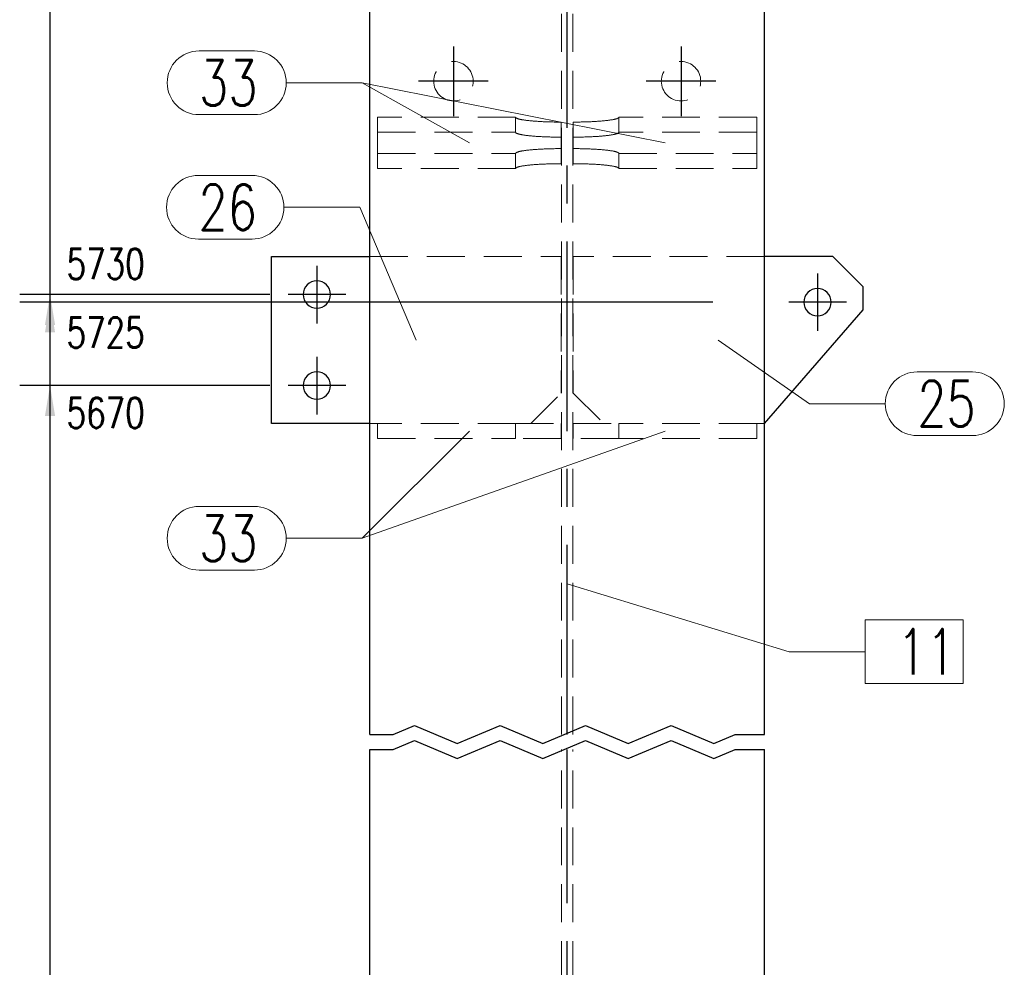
# Model space of a CAD drawing. Header units: millimetres. Extents: x 2097 to 3301, y 14853 to 15503.
# Tile 26 of 97: x 2203 to 2268, y 15315 to 15377. Entities that reach past the tile are written whole.
import ezdxf

# ---------------------------------------------------------------- set-up
doc = ezdxf.new("R2010")
doc.units = ezdxf.units.MM
doc.header["$LTSCALE"] = 10
doc.linetypes.add('HIDDEN', pattern=[0.375, 0.25, -0.125])
doc.linetypes.add('MITTE', pattern=[2, 1.25, -0.25, 0.25, -0.25])
doc.layers.get('Defpoints').update_dxf_attribs({"color": 1})
for name, color, linetype, lineweight in [('PS_DIM', 4, 'Continuous', 13), ('PS_Hidden', 2, 'HIDDEN', 9), ('PS_Pos', 1, 'Continuous', 15), ('PS_SOLID', 7, 'Continuous', 30)]:
    doc.layers.add(name, color=color, linetype=linetype, lineweight=lineweight)
doc.layers.add('PS_MID', color=5, linetype='MITTE')
doc.layers.add('PS_SHAPE', color=3, linetype='Continuous')
doc.styles.add('simplex', font='simplex.shx', dxfattribs={"width": 0.75})
doc.dimstyles.new('1_10_GŁ_DS1-LS10', dxfattribs={"dimtxt": 2, "dimasz": 2, "dimexe": 2, "dimexo": 5, "dimgap": 1, "dimtad": 1, "dimjust": 4, "dimdec": 0, "dimlfac": 10, "dimtxsty": 'simplex', "dimblk1": 'NONE', "dimsah": 1, "dimcen": 2, "dimclrd": 256, "dimclre": 256, "dimclrt": 3, "dimadec": 1, "dimazin": 0, "dimtfac": 1, "dimtdec": 0, "dimtmove": 2, "dimatfit": 3, "dimfxl": 1, "dimarcsym": 0})

# ---------------------------------------------------------------- blocks, each defined once
blk = doc.blocks.new('*D1389')
at = {"layer": 'Defpoints', "color": 0, "transparency": 16777216}
for p in [(2205.041, 15353.044), (2224.527, 15353.044), (2252.127, 15223.911)]:
    blk.add_point(p, dxfattribs=at)
at = {"layer": 'PS_DIM', "lineweight": -2, "transparency": 16777216}
for p, q in [((2219.527, 15353.044), (2203.041, 15353.044)), ((2205.041, 15223.911), (2205.041, 15351.044)), ((2247.127, 15223.911), (2203.041, 15223.911))]:
    blk.add_line(p, q, dxfattribs=at)
at = {"layer": 'PS_DIM', "transparency": 16777216}
blk.add_solid([(2204.708, 15351.044), (2205.374, 15351.044), (2205.041, 15353.044)], dxfattribs=at)
at = {"layer": 'PS_DIM', "color": 3, "transparency": 16777216, "insert": (2208.704, 15351.244), "char_height": 2, "attachment_point": 5, "rotation": 0.0573, "style": 'simplex'}
blk.add_mtext('5670', dxfattribs=at)
blk = doc.blocks.new('_None')
blk = doc.blocks.new('*D1390')
at = {"layer": 'Defpoints', "color": 0, "transparency": 16777216}
for p in [(2205.041, 15358.544), (2253.727, 15358.544), (2252.127, 15223.911)]:
    blk.add_point(p, dxfattribs=at)
at = {"layer": 'PS_DIM', "lineweight": -2, "transparency": 16777216}
for p, q in [((2248.727, 15358.544), (2203.041, 15358.544)), ((2205.041, 15223.911), (2205.041, 15356.544)), ((2247.127, 15223.911), (2203.041, 15223.911))]:
    blk.add_line(p, q, dxfattribs=at)
at = {"layer": 'PS_DIM', "transparency": 16777216}
blk.add_solid([(2204.708, 15356.544), (2205.374, 15356.544), (2205.041, 15358.544)], dxfattribs=at)
at = {"layer": 'PS_DIM', "color": 3, "transparency": 16777216, "insert": (2208.704, 15356.542), "char_height": 2, "attachment_point": 5, "rotation": 0.0573, "style": 'simplex'}
blk.add_mtext('5725', dxfattribs=at)
blk = doc.blocks.new('*D1391')
at = {"layer": 'Defpoints', "color": 0, "transparency": 16777216}
for p in [(2205.041, 15359.044), (2224.527, 15359.044), (2252.127, 15223.911)]:
    blk.add_point(p, dxfattribs=at)
at = {"layer": 'PS_DIM', "lineweight": -2, "transparency": 16777216}
for p, q in [((2219.527, 15359.044), (2203.041, 15359.044)), ((2205.041, 15223.911), (2205.041, 15357.044)), ((2247.127, 15223.911), (2203.041, 15223.911))]:
    blk.add_line(p, q, dxfattribs=at)
at = {"layer": 'PS_DIM', "transparency": 16777216}
blk.add_solid([(2204.708, 15357.044), (2205.374, 15357.044), (2205.041, 15359.044)], dxfattribs=at)
at = {"layer": 'PS_DIM', "color": 3, "transparency": 16777216, "insert": (2208.704, 15361.064), "char_height": 2, "attachment_point": 5, "rotation": 0.0573, "style": 'simplex'}
blk.add_mtext('5730', dxfattribs=at)
blk = doc.blocks.new('*D1392')
at = {"layer": 'Defpoints', "color": 0, "transparency": 16777216}
for p in [(2205.041, 15433.044), (2224.527, 15433.044), (2252.127, 15223.911)]:
    blk.add_point(p, dxfattribs=at)
at = {"layer": 'PS_DIM', "lineweight": -2, "transparency": 16777216}
for p, q in [((2219.527, 15433.044), (2203.041, 15433.044)), ((2205.041, 15223.911), (2205.041, 15431.044)), ((2247.127, 15223.911), (2203.041, 15223.911))]:
    blk.add_line(p, q, dxfattribs=at)
at = {"layer": 'PS_DIM', "transparency": 16777216}
blk.add_solid([(2204.708, 15431.044), (2205.374, 15431.044), (2205.041, 15433.044)], dxfattribs=at)
at = {"layer": 'PS_DIM', "color": 3, "transparency": 16777216, "insert": (2208.704, 15435.064), "char_height": 2, "attachment_point": 5, "rotation": 0.0573, "style": 'simplex'}
blk.add_mtext('6470', dxfattribs=at)
blk = doc.blocks.new('*D1393')
at = {"layer": 'Defpoints', "color": 0, "transparency": 16777216}
for p in [(2205.041, 15439.044), (2224.527, 15439.044), (2252.127, 15223.911)]:
    blk.add_point(p, dxfattribs=at)
at = {"layer": 'PS_DIM', "lineweight": -2, "transparency": 16777216}
for p, q in [((2219.527, 15439.044), (2203.041, 15439.044)), ((2205.041, 15223.911), (2205.041, 15437.044)), ((2247.127, 15223.911), (2203.041, 15223.911))]:
    blk.add_line(p, q, dxfattribs=at)
at = {"layer": 'PS_DIM', "transparency": 16777216}
blk.add_solid([(2204.708, 15437.044), (2205.374, 15437.044), (2205.041, 15439.044)], dxfattribs=at)
at = {"layer": 'PS_DIM', "color": 3, "transparency": 16777216, "insert": (2208.704, 15441.064), "char_height": 2, "attachment_point": 5, "rotation": 0.0573, "style": 'simplex'}
blk.add_mtext('6530', dxfattribs=at)
blk = doc.blocks.new('*D1394')
at = {"layer": 'Defpoints', "color": 0, "transparency": 16777216}
for p in [(2205.041, 15456.044), (2228.257, 15456.044), (2252.127, 15223.911)]:
    blk.add_point(p, dxfattribs=at)
at = {"layer": 'PS_DIM', "lineweight": -2, "transparency": 16777216}
for p, q in [((2223.257, 15456.044), (2203.041, 15456.044)), ((2205.041, 15223.911), (2205.041, 15454.044)), ((2247.127, 15223.911), (2203.041, 15223.911))]:
    blk.add_line(p, q, dxfattribs=at)
at = {"layer": 'PS_DIM', "transparency": 16777216}
blk.add_solid([(2204.708, 15454.044), (2205.374, 15454.044), (2205.041, 15456.044)], dxfattribs=at)
at = {"layer": 'PS_DIM', "color": 3, "transparency": 16777216, "insert": (2208.704, 15458.064), "char_height": 2, "attachment_point": 5, "rotation": 0.0573, "style": 'simplex'}
blk.add_mtext('6700', dxfattribs=at)
blk = doc.blocks.new('*X453')
at = {"color": 1}
for p, q in [((2427.656, 15330.044), (2429.065, 15330.64)), ((2429.065, 15330.64), (2431.882, 15329.449)), ((2431.882, 15329.449), (2434.699, 15330.64)), ((2434.699, 15330.64), (2437.517, 15329.449)), ((2437.517, 15329.449), (2440.334, 15330.64)), ((2440.334, 15330.64), (2443.152, 15329.449)), ((2443.152, 15329.449), (2445.969, 15330.64)), ((2445.969, 15330.64), (2448.786, 15329.449)), ((2426.127, 15330.044), (2427.656, 15330.044)), ((2448.786, 15329.449), (2450.195, 15330.044)), ((2450.195, 15330.044), (2452.127, 15330.044)), ((2426.127, 15329.044), (2427.656, 15329.044)), ((2427.656, 15329.044), (2429.065, 15329.64)), ((2429.065, 15329.64), (2431.882, 15328.449)), ((2431.882, 15328.449), (2434.699, 15329.64)), ((2434.699, 15329.64), (2437.517, 15328.449)), ((2437.517, 15328.449), (2440.334, 15329.64)), ((2440.334, 15329.64), (2443.152, 15328.449)), ((2443.152, 15328.449), (2445.969, 15329.64)), ((2445.969, 15329.64), (2448.786, 15328.449)), ((2448.786, 15328.449), (2450.195, 15329.044)), ((2450.195, 15329.044), (2452.127, 15329.044))]:
    blk.add_line(p, q, dxfattribs=at)
at = {"layer": 'PS_Hidden', "color": 2, "linetype": 'HIDDEN'}
for p, q in [((2438.752, 15330.044), (2438.752, 15456.044)), ((2439.502, 15330.044), (2439.502, 15456.044)), ((2426.627, 15369.743), (2426.627, 15370.737)), ((2435.727, 15370.737), (2426.627, 15370.737)), ((2435.727, 15370.737), (2435.728, 15370.729)), ((2435.727, 15369.743), (2435.727, 15370.737)), ((2435.728, 15370.729), (2435.731, 15370.721)), ((2435.731, 15370.721), (2435.735, 15370.713)), ((2435.735, 15370.713), (2435.742, 15370.705)), ((2435.742, 15370.705), (2435.751, 15370.697)), ((2435.751, 15370.697), (2435.761, 15370.689)), ((2435.761, 15370.689), (2435.774, 15370.681)), ((2435.774, 15370.681), (2435.788, 15370.673)), ((2435.788, 15370.673), (2435.804, 15370.665)), ((2435.804, 15370.665), (2435.822, 15370.657)), ((2435.822, 15370.657), (2435.842, 15370.649)), ((2435.842, 15370.649), (2435.864, 15370.642)), ((2435.864, 15370.642), (2435.888, 15370.634)), ((2435.888, 15370.634), (2435.913, 15370.626)), ((2435.913, 15370.626), (2435.941, 15370.619)), ((2435.941, 15370.619), (2435.97, 15370.611)), ((2435.97, 15370.611), (2436.001, 15370.604)), ((2436.001, 15370.604), (2436.033, 15370.597)), ((2436.033, 15370.597), (2436.068, 15370.59)), ((2436.068, 15370.59), (2436.104, 15370.582)), ((2436.104, 15370.582), (2436.141, 15370.575)), ((2436.141, 15370.575), (2436.181, 15370.569)), ((2442.073, 15370.569), (2442.112, 15370.575)), ((2442.112, 15370.575), (2442.15, 15370.582)), ((2442.15, 15370.582), (2442.186, 15370.59)), ((2442.186, 15370.59), (2442.22, 15370.597)), ((2442.22, 15370.597), (2442.253, 15370.604)), ((2442.253, 15370.604), (2442.284, 15370.611)), ((2442.284, 15370.611), (2442.313, 15370.619)), ((2442.313, 15370.619), (2442.34, 15370.626)), ((2442.34, 15370.626), (2442.365, 15370.634)), ((2442.365, 15370.634), (2442.389, 15370.642)), ((2442.389, 15370.642), (2442.411, 15370.649)), ((2442.411, 15370.649), (2442.431, 15370.657)), ((2442.431, 15370.657), (2442.449, 15370.665)), ((2442.449, 15370.665), (2442.465, 15370.673)), ((2442.465, 15370.673), (2442.48, 15370.681)), ((2442.48, 15370.681), (2442.492, 15370.689)), ((2442.492, 15370.689), (2442.503, 15370.697)), ((2442.503, 15370.697), (2442.511, 15370.705)), ((2442.511, 15370.705), (2442.518, 15370.713)), ((2442.518, 15370.713), (2442.523, 15370.721)), ((2442.523, 15370.721), (2442.526, 15370.729)), ((2442.526, 15370.729), (2442.527, 15370.737)), ((2451.627, 15370.737), (2442.527, 15370.737)), ((2442.527, 15370.737), (2442.527, 15370.737)), ((2442.527, 15370.737), (2442.527, 15369.743)), ((2451.627, 15369.743), (2451.627, 15370.737)), ((2436.181, 15370.569), (2436.222, 15370.562)), ((2436.222, 15370.562), (2436.264, 15370.555)), ((2436.264, 15370.555), (2436.309, 15370.549)), ((2436.309, 15370.549), (2436.354, 15370.542)), ((2436.354, 15370.542), (2436.402, 15370.536)), ((2436.402, 15370.536), (2436.45, 15370.53)), ((2436.45, 15370.53), (2436.501, 15370.524)), ((2436.501, 15370.524), (2436.552, 15370.518)), ((2436.552, 15370.518), (2436.605, 15370.512)), ((2436.605, 15370.512), (2436.66, 15370.506)), ((2436.66, 15370.506), (2436.716, 15370.501)), ((2436.716, 15370.501), (2436.773, 15370.495)), ((2436.773, 15370.495), (2436.831, 15370.49)), ((2436.831, 15370.49), (2436.89, 15370.485)), ((2436.89, 15370.485), (2436.951, 15370.48)), ((2436.951, 15370.48), (2437.013, 15370.476)), ((2437.013, 15370.476), (2437.076, 15370.471)), ((2437.076, 15370.471), (2437.14, 15370.467)), ((2437.14, 15370.467), (2437.205, 15370.463)), ((2437.205, 15370.463), (2437.271, 15370.459)), ((2437.271, 15370.459), (2437.338, 15370.455)), ((2437.338, 15370.455), (2437.405, 15370.451)), ((2437.405, 15370.451), (2437.474, 15370.448)), ((2437.474, 15370.448), (2437.544, 15370.444)), ((2437.544, 15370.444), (2437.614, 15370.441)), ((2437.614, 15370.441), (2437.685, 15370.438)), ((2437.685, 15370.438), (2437.756, 15370.436)), ((2437.756, 15370.436), (2437.829, 15370.433)), ((2437.829, 15370.433), (2437.901, 15370.431)), ((2437.901, 15370.431), (2437.975, 15370.429)), ((2437.975, 15370.429), (2438.049, 15370.427)), ((2438.049, 15370.427), (2438.123, 15370.425)), ((2438.123, 15370.425), (2438.197, 15370.424)), ((2438.197, 15370.424), (2438.272, 15370.422)), ((2438.272, 15370.422), (2438.348, 15370.421)), ((2438.348, 15370.421), (2438.423, 15370.42)), ((2438.423, 15370.42), (2438.499, 15370.42)), ((2438.499, 15370.42), (2438.575, 15370.419)), ((2438.575, 15370.419), (2438.651, 15370.419)), ((2438.651, 15370.419), (2438.727, 15370.419)), ((2438.727, 15370.419), (2438.727, 15370.419)), ((2438.727, 15370.419), (2438.727, 15369.424)), ((2439.527, 15369.424), (2439.527, 15370.419)), ((2439.527, 15370.419), (2439.603, 15370.419)), ((2439.603, 15370.419), (2439.679, 15370.419)), ((2439.679, 15370.419), (2439.754, 15370.42)), ((2439.754, 15370.42), (2439.83, 15370.42)), ((2439.83, 15370.42), (2439.906, 15370.421)), ((2439.906, 15370.421), (2439.981, 15370.422)), ((2439.981, 15370.422), (2440.056, 15370.424)), ((2440.056, 15370.424), (2440.131, 15370.425)), ((2440.131, 15370.425), (2440.205, 15370.427)), ((2440.205, 15370.427), (2440.279, 15370.429)), ((2440.279, 15370.429), (2440.352, 15370.431)), ((2440.352, 15370.431), (2440.425, 15370.433)), ((2440.425, 15370.433), (2440.497, 15370.436)), ((2440.497, 15370.436), (2440.569, 15370.438)), ((2440.569, 15370.438), (2440.64, 15370.441)), ((2440.64, 15370.441), (2440.71, 15370.444)), ((2440.71, 15370.444), (2440.779, 15370.448)), ((2440.779, 15370.448), (2440.848, 15370.451)), ((2440.848, 15370.451), (2440.916, 15370.455)), ((2440.916, 15370.455), (2440.983, 15370.459)), ((2440.983, 15370.459), (2441.049, 15370.463)), ((2441.049, 15370.463), (2441.114, 15370.467)), ((2441.114, 15370.467), (2441.178, 15370.471)), ((2441.178, 15370.471), (2441.24, 15370.476)), ((2441.24, 15370.476), (2441.302, 15370.48)), ((2441.302, 15370.48), (2441.363, 15370.485)), ((2441.363, 15370.485), (2441.422, 15370.49)), ((2441.422, 15370.49), (2441.481, 15370.495)), ((2441.481, 15370.495), (2441.538, 15370.501)), ((2441.538, 15370.501), (2441.594, 15370.506)), ((2441.594, 15370.506), (2441.648, 15370.512)), ((2441.648, 15370.512), (2441.701, 15370.518)), ((2441.701, 15370.518), (2441.753, 15370.524)), ((2441.753, 15370.524), (2441.803, 15370.53)), ((2441.803, 15370.53), (2441.852, 15370.536)), ((2441.852, 15370.536), (2441.899, 15370.542)), ((2441.899, 15370.542), (2441.945, 15370.549)), ((2441.945, 15370.549), (2441.989, 15370.555)), ((2441.989, 15370.555), (2442.032, 15370.562)), ((2442.032, 15370.562), (2442.073, 15370.569)), ((2426.627, 15367.355), (2426.627, 15369.743)), ((2426.627, 15369.743), (2435.727, 15369.743)), ((2435.728, 15369.735), (2435.727, 15369.743)), ((2435.727, 15369.743), (2435.727, 15369.743)), ((2435.731, 15369.726), (2435.728, 15369.735)), ((2435.735, 15369.718), (2435.731, 15369.726)), ((2435.742, 15369.71), (2435.735, 15369.718)), ((2435.751, 15369.702), (2435.742, 15369.71)), ((2435.761, 15369.694), (2435.751, 15369.702)), ((2435.774, 15369.686), (2435.761, 15369.694)), ((2435.788, 15369.679), (2435.774, 15369.686)), ((2435.804, 15369.671), (2435.788, 15369.679)), ((2435.822, 15369.663), (2435.804, 15369.671)), ((2435.842, 15369.655), (2435.822, 15369.663)), ((2435.864, 15369.647), (2435.842, 15369.655)), ((2435.888, 15369.64), (2435.864, 15369.647)), ((2435.913, 15369.632), (2435.888, 15369.64)), ((2435.941, 15369.625), (2435.913, 15369.632)), ((2435.97, 15369.617), (2435.941, 15369.625)), ((2436.001, 15369.61), (2435.97, 15369.617)), ((2436.033, 15369.602), (2436.001, 15369.61)), ((2436.068, 15369.595), (2436.033, 15369.602)), ((2436.104, 15369.588), (2436.068, 15369.595)), ((2436.141, 15369.581), (2436.104, 15369.588)), ((2436.181, 15369.574), (2436.141, 15369.581)), ((2436.222, 15369.567), (2436.181, 15369.574)), ((2436.264, 15369.561), (2436.222, 15369.567)), ((2436.309, 15369.554), (2436.264, 15369.561)), ((2436.354, 15369.548), (2436.309, 15369.554)), ((2436.402, 15369.541), (2436.354, 15369.548)), ((2436.45, 15369.535), (2436.402, 15369.541)), ((2436.501, 15369.529), (2436.45, 15369.535)), ((2436.552, 15369.523), (2436.501, 15369.529)), ((2436.605, 15369.517), (2436.552, 15369.523)), ((2436.66, 15369.512), (2436.605, 15369.517)), ((2436.716, 15369.506), (2436.66, 15369.512)), ((2436.773, 15369.501), (2436.716, 15369.506)), ((2436.831, 15369.496), (2436.773, 15369.501)), ((2436.89, 15369.491), (2436.831, 15369.496)), ((2436.951, 15369.486), (2436.89, 15369.491)), ((2437.013, 15369.481), (2436.951, 15369.486)), ((2437.076, 15369.477), (2437.013, 15369.481)), ((2437.14, 15369.472), (2437.076, 15369.477)), ((2437.205, 15369.468), (2437.14, 15369.472)), ((2437.271, 15369.464), (2437.205, 15369.468)), ((2437.338, 15369.46), (2437.271, 15369.464)), ((2437.405, 15369.457), (2437.338, 15369.46)), ((2437.474, 15369.453), (2437.405, 15369.457)), ((2437.544, 15369.45), (2437.474, 15369.453)), ((2437.614, 15369.447), (2437.544, 15369.45)), ((2437.685, 15369.444), (2437.614, 15369.447)), ((2437.756, 15369.441), (2437.685, 15369.444)), ((2437.829, 15369.439), (2437.756, 15369.441)), ((2437.901, 15369.437), (2437.829, 15369.439)), ((2437.975, 15369.434), (2437.901, 15369.437)), ((2438.049, 15369.432), (2437.975, 15369.434)), ((2438.123, 15369.431), (2438.049, 15369.432)), ((2438.197, 15369.429), (2438.123, 15369.431)), ((2438.272, 15369.428), (2438.197, 15369.429)), ((2438.348, 15369.427), (2438.272, 15369.428)), ((2438.423, 15369.426), (2438.348, 15369.427)), ((2438.499, 15369.425), (2438.423, 15369.426)), ((2438.575, 15369.425), (2438.499, 15369.425)), ((2438.651, 15369.424), (2438.575, 15369.425)), ((2438.727, 15369.424), (2438.651, 15369.424)), ((2438.727, 15369.424), (2438.727, 15367.673)), ((2439.527, 15369.424), (2439.527, 15367.673)), ((2439.603, 15369.424), (2439.527, 15369.424)), ((2439.527, 15369.424), (2439.527, 15369.424)), ((2439.679, 15369.425), (2439.603, 15369.424)), ((2439.754, 15369.425), (2439.679, 15369.425)), ((2439.83, 15369.426), (2439.754, 15369.425)), ((2439.906, 15369.427), (2439.83, 15369.426)), ((2439.981, 15369.428), (2439.906, 15369.427)), ((2440.056, 15369.429), (2439.981, 15369.428)), ((2440.131, 15369.431), (2440.056, 15369.429)), ((2440.205, 15369.432), (2440.131, 15369.431)), ((2440.279, 15369.434), (2440.205, 15369.432)), ((2440.352, 15369.437), (2440.279, 15369.434)), ((2440.425, 15369.439), (2440.352, 15369.437)), ((2440.497, 15369.441), (2440.425, 15369.439)), ((2440.569, 15369.444), (2440.497, 15369.441)), ((2440.64, 15369.447), (2440.569, 15369.444)), ((2440.71, 15369.45), (2440.64, 15369.447)), ((2440.779, 15369.453), (2440.71, 15369.45)), ((2440.848, 15369.457), (2440.779, 15369.453)), ((2440.916, 15369.46), (2440.848, 15369.457)), ((2440.983, 15369.464), (2440.916, 15369.46)), ((2441.049, 15369.468), (2440.983, 15369.464)), ((2441.114, 15369.472), (2441.049, 15369.468)), ((2441.178, 15369.477), (2441.114, 15369.472)), ((2441.24, 15369.481), (2441.178, 15369.477)), ((2441.302, 15369.486), (2441.24, 15369.481)), ((2441.363, 15369.491), (2441.302, 15369.486)), ((2441.422, 15369.496), (2441.363, 15369.491)), ((2441.481, 15369.501), (2441.422, 15369.496)), ((2441.538, 15369.506), (2441.481, 15369.501)), ((2441.594, 15369.512), (2441.538, 15369.506)), ((2441.648, 15369.517), (2441.594, 15369.512)), ((2441.701, 15369.523), (2441.648, 15369.517)), ((2441.753, 15369.529), (2441.701, 15369.523)), ((2441.803, 15369.535), (2441.753, 15369.529)), ((2441.852, 15369.541), (2441.803, 15369.535)), ((2441.899, 15369.548), (2441.852, 15369.541)), ((2441.945, 15369.554), (2441.899, 15369.548)), ((2441.989, 15369.561), (2441.945, 15369.554)), ((2442.032, 15369.567), (2441.989, 15369.561)), ((2442.073, 15369.574), (2442.032, 15369.567)), ((2442.112, 15369.581), (2442.073, 15369.574)), ((2442.15, 15369.588), (2442.112, 15369.581)), ((2442.186, 15369.595), (2442.15, 15369.588)), ((2442.22, 15369.602), (2442.186, 15369.595)), ((2442.253, 15369.61), (2442.22, 15369.602)), ((2442.284, 15369.617), (2442.253, 15369.61)), ((2442.313, 15369.625), (2442.284, 15369.617)), ((2442.34, 15369.632), (2442.313, 15369.625)), ((2442.365, 15369.64), (2442.34, 15369.632)), ((2442.389, 15369.647), (2442.365, 15369.64)), ((2442.411, 15369.655), (2442.389, 15369.647)), ((2442.431, 15369.663), (2442.411, 15369.655)), ((2442.449, 15369.671), (2442.431, 15369.663)), ((2442.465, 15369.679), (2442.449, 15369.671)), ((2442.48, 15369.686), (2442.465, 15369.679)), ((2442.492, 15369.694), (2442.48, 15369.686)), ((2442.503, 15369.702), (2442.492, 15369.694)), ((2442.511, 15369.71), (2442.503, 15369.702)), ((2442.518, 15369.718), (2442.511, 15369.71)), ((2442.523, 15369.726), (2442.518, 15369.718)), ((2442.526, 15369.735), (2442.523, 15369.726)), ((2442.527, 15369.743), (2442.526, 15369.735)), ((2451.627, 15369.743), (2442.527, 15369.743)), ((2451.627, 15367.355), (2451.627, 15369.743)), ((2437.271, 15368.628), (2437.205, 15368.624)), ((2437.338, 15368.631), (2437.271, 15368.628)), ((2437.405, 15368.635), (2437.338, 15368.631)), ((2437.474, 15368.638), (2437.405, 15368.635)), ((2437.544, 15368.642), (2437.474, 15368.638)), ((2437.614, 15368.645), (2437.544, 15368.642)), ((2437.685, 15368.648), (2437.614, 15368.645)), ((2437.756, 15368.65), (2437.685, 15368.648)), ((2437.829, 15368.653), (2437.756, 15368.65)), ((2437.901, 15368.655), (2437.829, 15368.653)), ((2437.975, 15368.657), (2437.901, 15368.655)), ((2438.049, 15368.659), (2437.975, 15368.657)), ((2438.123, 15368.661), (2438.049, 15368.659)), ((2438.197, 15368.663), (2438.123, 15368.661)), ((2438.272, 15368.664), (2438.197, 15368.663)), ((2438.348, 15368.665), (2438.272, 15368.664)), ((2438.423, 15368.666), (2438.348, 15368.665)), ((2438.499, 15368.667), (2438.423, 15368.666)), ((2438.575, 15368.667), (2438.499, 15368.667)), ((2438.651, 15368.667), (2438.575, 15368.667)), ((2438.727, 15368.668), (2438.651, 15368.667)), ((2439.603, 15368.667), (2439.527, 15368.668)), ((2439.527, 15368.668), (2439.527, 15368.668)), ((2439.679, 15368.667), (2439.603, 15368.667)), ((2439.754, 15368.667), (2439.679, 15368.667)), ((2439.83, 15368.666), (2439.754, 15368.667)), ((2439.906, 15368.665), (2439.83, 15368.666)), ((2439.981, 15368.664), (2439.906, 15368.665)), ((2440.056, 15368.663), (2439.981, 15368.664)), ((2440.131, 15368.661), (2440.056, 15368.663)), ((2440.205, 15368.659), (2440.131, 15368.661)), ((2440.279, 15368.657), (2440.205, 15368.659)), ((2440.352, 15368.655), (2440.279, 15368.657)), ((2440.425, 15368.653), (2440.352, 15368.655)), ((2440.497, 15368.65), (2440.425, 15368.653)), ((2440.569, 15368.648), (2440.497, 15368.65)), ((2440.64, 15368.645), (2440.569, 15368.648)), ((2440.71, 15368.642), (2440.64, 15368.645)), ((2440.779, 15368.638), (2440.71, 15368.642)), ((2440.848, 15368.635), (2440.779, 15368.638)), ((2440.916, 15368.631), (2440.848, 15368.635)), ((2440.983, 15368.628), (2440.916, 15368.631)), ((2441.049, 15368.624), (2440.983, 15368.628)), ((2426.627, 15368.349), (2435.727, 15368.349)), ((2435.728, 15368.357), (2435.727, 15368.349)), ((2435.727, 15368.349), (2435.727, 15367.355)), ((2435.731, 15368.365), (2435.728, 15368.357)), ((2435.735, 15368.373), (2435.731, 15368.365)), ((2435.742, 15368.381), (2435.735, 15368.373)), ((2435.751, 15368.389), (2435.742, 15368.381)), ((2435.761, 15368.397), (2435.751, 15368.389)), ((2435.774, 15368.405), (2435.761, 15368.397)), ((2435.788, 15368.413), (2435.774, 15368.405)), ((2435.804, 15368.421), (2435.788, 15368.413)), ((2435.822, 15368.429), (2435.804, 15368.421)), ((2435.842, 15368.437), (2435.822, 15368.429)), ((2435.864, 15368.444), (2435.842, 15368.437)), ((2435.888, 15368.452), (2435.864, 15368.444)), ((2435.913, 15368.46), (2435.888, 15368.452)), ((2435.941, 15368.467), (2435.913, 15368.46)), ((2435.97, 15368.475), (2435.941, 15368.467)), ((2436.001, 15368.482), (2435.97, 15368.475)), ((2436.033, 15368.489), (2436.001, 15368.482)), ((2436.068, 15368.497), (2436.033, 15368.489)), ((2436.104, 15368.504), (2436.068, 15368.497)), ((2436.141, 15368.511), (2436.104, 15368.504)), ((2436.181, 15368.518), (2436.141, 15368.511)), ((2436.222, 15368.524), (2436.181, 15368.518)), ((2436.264, 15368.531), (2436.222, 15368.524)), ((2436.309, 15368.538), (2436.264, 15368.531)), ((2436.354, 15368.544), (2436.309, 15368.538)), ((2436.402, 15368.55), (2436.354, 15368.544)), ((2436.45, 15368.557), (2436.402, 15368.55)), ((2436.501, 15368.563), (2436.45, 15368.557)), ((2436.552, 15368.569), (2436.501, 15368.563)), ((2436.605, 15368.574), (2436.552, 15368.569)), ((2436.66, 15368.58), (2436.605, 15368.574)), ((2436.716, 15368.585), (2436.66, 15368.58)), ((2436.773, 15368.591), (2436.716, 15368.585)), ((2436.831, 15368.596), (2436.773, 15368.591)), ((2436.89, 15368.601), (2436.831, 15368.596)), ((2436.951, 15368.606), (2436.89, 15368.601)), ((2437.013, 15368.61), (2436.951, 15368.606)), ((2437.076, 15368.615), (2437.013, 15368.61)), ((2437.14, 15368.619), (2437.076, 15368.615)), ((2437.205, 15368.624), (2437.14, 15368.619)), ((2441.114, 15368.619), (2441.049, 15368.624)), ((2441.178, 15368.615), (2441.114, 15368.619)), ((2441.24, 15368.61), (2441.178, 15368.615)), ((2441.302, 15368.606), (2441.24, 15368.61)), ((2441.363, 15368.601), (2441.302, 15368.606)), ((2441.422, 15368.596), (2441.363, 15368.601)), ((2441.481, 15368.591), (2441.422, 15368.596)), ((2441.538, 15368.585), (2441.481, 15368.591)), ((2441.594, 15368.58), (2441.538, 15368.585)), ((2441.648, 15368.574), (2441.594, 15368.58)), ((2441.701, 15368.569), (2441.648, 15368.574)), ((2441.753, 15368.563), (2441.701, 15368.569)), ((2441.803, 15368.557), (2441.753, 15368.563)), ((2441.852, 15368.55), (2441.803, 15368.557)), ((2441.899, 15368.544), (2441.852, 15368.55)), ((2441.945, 15368.538), (2441.899, 15368.544)), ((2441.989, 15368.531), (2441.945, 15368.538)), ((2442.032, 15368.524), (2441.989, 15368.531)), ((2442.073, 15368.518), (2442.032, 15368.524)), ((2442.112, 15368.511), (2442.073, 15368.518)), ((2442.15, 15368.504), (2442.112, 15368.511)), ((2442.186, 15368.497), (2442.15, 15368.504)), ((2442.22, 15368.489), (2442.186, 15368.497)), ((2442.253, 15368.482), (2442.22, 15368.489)), ((2442.284, 15368.475), (2442.253, 15368.482)), ((2442.313, 15368.467), (2442.284, 15368.475)), ((2442.34, 15368.46), (2442.313, 15368.467)), ((2442.365, 15368.452), (2442.34, 15368.46)), ((2442.389, 15368.444), (2442.365, 15368.452)), ((2442.411, 15368.437), (2442.389, 15368.444)), ((2442.431, 15368.429), (2442.411, 15368.437)), ((2442.449, 15368.421), (2442.431, 15368.429)), ((2442.465, 15368.413), (2442.449, 15368.421)), ((2442.48, 15368.405), (2442.465, 15368.413)), ((2442.492, 15368.397), (2442.48, 15368.405)), ((2442.503, 15368.389), (2442.492, 15368.397)), ((2442.511, 15368.381), (2442.503, 15368.389)), ((2442.518, 15368.373), (2442.511, 15368.381)), ((2442.523, 15368.365), (2442.518, 15368.373)), ((2442.526, 15368.357), (2442.523, 15368.365)), ((2442.527, 15368.349), (2442.526, 15368.357)), ((2442.527, 15368.349), (2451.627, 15368.349)), ((2442.527, 15367.355), (2442.527, 15368.349)), ((2435.727, 15367.355), (2426.627, 15367.355)), ((2435.727, 15367.355), (2435.728, 15367.363)), ((2435.728, 15367.363), (2435.731, 15367.371)), ((2435.731, 15367.371), (2435.735, 15367.379)), ((2435.735, 15367.379), (2435.742, 15367.387)), ((2435.742, 15367.387), (2435.751, 15367.395)), ((2435.751, 15367.395), (2435.761, 15367.403)), ((2435.761, 15367.403), (2435.774, 15367.411)), ((2435.774, 15367.411), (2435.788, 15367.419)), ((2435.788, 15367.419), (2435.804, 15367.427)), ((2435.804, 15367.427), (2435.822, 15367.435)), ((2435.822, 15367.435), (2435.842, 15367.442)), ((2435.842, 15367.442), (2435.864, 15367.45)), ((2435.864, 15367.45), (2435.888, 15367.458)), ((2435.888, 15367.458), (2435.913, 15367.465)), ((2435.913, 15367.465), (2435.941, 15367.473)), ((2435.941, 15367.473), (2435.97, 15367.48)), ((2435.97, 15367.48), (2436.001, 15367.488)), ((2436.001, 15367.488), (2436.033, 15367.495)), ((2436.033, 15367.495), (2436.068, 15367.502)), ((2436.068, 15367.502), (2436.104, 15367.509)), ((2436.104, 15367.509), (2436.141, 15367.516)), ((2436.141, 15367.516), (2436.181, 15367.523)), ((2436.181, 15367.523), (2436.222, 15367.53)), ((2436.222, 15367.53), (2436.264, 15367.537)), ((2436.264, 15367.537), (2436.309, 15367.543)), ((2436.309, 15367.543), (2436.354, 15367.55)), ((2436.354, 15367.55), (2436.402, 15367.556)), ((2436.402, 15367.556), (2436.45, 15367.562)), ((2436.45, 15367.562), (2436.501, 15367.568)), ((2436.501, 15367.568), (2436.552, 15367.574)), ((2436.552, 15367.574), (2436.605, 15367.58)), ((2436.605, 15367.58), (2436.66, 15367.586)), ((2436.66, 15367.586), (2436.716, 15367.591)), ((2436.716, 15367.591), (2436.773, 15367.596)), ((2436.773, 15367.596), (2436.831, 15367.602)), ((2436.831, 15367.602), (2436.89, 15367.607)), ((2436.89, 15367.607), (2436.951, 15367.611)), ((2436.951, 15367.611), (2437.013, 15367.616)), ((2437.013, 15367.616), (2437.076, 15367.621)), ((2437.076, 15367.621), (2437.14, 15367.625)), ((2437.14, 15367.625), (2437.205, 15367.629)), ((2437.205, 15367.629), (2437.271, 15367.633)), ((2437.271, 15367.633), (2437.338, 15367.637)), ((2437.338, 15367.637), (2437.405, 15367.641)), ((2437.405, 15367.641), (2437.474, 15367.644)), ((2437.474, 15367.644), (2437.544, 15367.647)), ((2437.544, 15367.647), (2437.614, 15367.65)), ((2437.614, 15367.65), (2437.685, 15367.653)), ((2437.685, 15367.653), (2437.756, 15367.656)), ((2437.756, 15367.656), (2437.829, 15367.659)), ((2437.829, 15367.659), (2437.901, 15367.661)), ((2437.901, 15367.661), (2437.975, 15367.663)), ((2437.975, 15367.663), (2438.049, 15367.665)), ((2438.049, 15367.665), (2438.123, 15367.667)), ((2438.123, 15367.667), (2438.197, 15367.668)), ((2438.197, 15367.668), (2438.272, 15367.67)), ((2438.272, 15367.67), (2438.348, 15367.671)), ((2438.348, 15367.671), (2438.423, 15367.672)), ((2438.423, 15367.672), (2438.499, 15367.672)), ((2438.499, 15367.672), (2438.575, 15367.673)), ((2438.575, 15367.673), (2438.651, 15367.673)), ((2438.651, 15367.673), (2438.727, 15367.673)), ((2439.527, 15367.673), (2439.603, 15367.673)), ((2439.603, 15367.673), (2439.679, 15367.673)), ((2439.679, 15367.673), (2439.754, 15367.672)), ((2439.754, 15367.672), (2439.83, 15367.672)), ((2439.83, 15367.672), (2439.906, 15367.671)), ((2439.906, 15367.671), (2439.981, 15367.67)), ((2439.981, 15367.67), (2440.056, 15367.668)), ((2440.056, 15367.668), (2440.131, 15367.667)), ((2440.131, 15367.667), (2440.205, 15367.665)), ((2440.205, 15367.665), (2440.279, 15367.663)), ((2440.279, 15367.663), (2440.352, 15367.661)), ((2440.352, 15367.661), (2440.425, 15367.659)), ((2440.425, 15367.659), (2440.497, 15367.656)), ((2440.497, 15367.656), (2440.569, 15367.653)), ((2440.569, 15367.653), (2440.64, 15367.65)), ((2440.64, 15367.65), (2440.71, 15367.647)), ((2440.71, 15367.647), (2440.779, 15367.644)), ((2440.779, 15367.644), (2440.848, 15367.641)), ((2440.848, 15367.641), (2440.916, 15367.637)), ((2440.916, 15367.637), (2440.983, 15367.633)), ((2440.983, 15367.633), (2441.049, 15367.629)), ((2441.049, 15367.629), (2441.114, 15367.625)), ((2441.114, 15367.625), (2441.178, 15367.621)), ((2441.178, 15367.621), (2441.24, 15367.616)), ((2441.24, 15367.616), (2441.302, 15367.611)), ((2441.302, 15367.611), (2441.363, 15367.607)), ((2441.363, 15367.607), (2441.422, 15367.602)), ((2441.422, 15367.602), (2441.481, 15367.596)), ((2441.481, 15367.596), (2441.538, 15367.591)), ((2441.538, 15367.591), (2441.594, 15367.586)), ((2441.594, 15367.586), (2441.648, 15367.58)), ((2441.648, 15367.58), (2441.701, 15367.574)), ((2441.701, 15367.574), (2441.753, 15367.568)), ((2441.753, 15367.568), (2441.803, 15367.562)), ((2441.803, 15367.562), (2441.852, 15367.556)), ((2441.852, 15367.556), (2441.899, 15367.55)), ((2441.899, 15367.55), (2441.945, 15367.543)), ((2441.945, 15367.543), (2441.989, 15367.537)), ((2441.989, 15367.537), (2442.032, 15367.53)), ((2442.032, 15367.53), (2442.073, 15367.523)), ((2442.073, 15367.523), (2442.112, 15367.516)), ((2442.112, 15367.516), (2442.15, 15367.509)), ((2442.15, 15367.509), (2442.186, 15367.502)), ((2442.186, 15367.502), (2442.22, 15367.495)), ((2442.22, 15367.495), (2442.253, 15367.488)), ((2442.253, 15367.488), (2442.284, 15367.48)), ((2442.284, 15367.48), (2442.313, 15367.473)), ((2442.313, 15367.473), (2442.34, 15367.465)), ((2442.34, 15367.465), (2442.365, 15367.458)), ((2442.365, 15367.458), (2442.389, 15367.45)), ((2442.389, 15367.45), (2442.411, 15367.442)), ((2442.411, 15367.442), (2442.431, 15367.435)), ((2442.431, 15367.435), (2442.449, 15367.427)), ((2442.449, 15367.427), (2442.465, 15367.419)), ((2442.465, 15367.419), (2442.48, 15367.411)), ((2442.48, 15367.411), (2442.492, 15367.403)), ((2442.492, 15367.403), (2442.503, 15367.395)), ((2442.503, 15367.395), (2442.511, 15367.387)), ((2442.511, 15367.387), (2442.518, 15367.379)), ((2442.518, 15367.379), (2442.523, 15367.371)), ((2442.523, 15367.371), (2442.526, 15367.363)), ((2442.526, 15367.363), (2442.527, 15367.355)), ((2442.527, 15367.355), (2451.627, 15367.355)), ((2426.127, 15361.544), (2438.727, 15361.544)), ((2438.727, 15361.544), (2438.727, 15352.544)), ((2439.527, 15361.544), (2439.527, 15352.544)), ((2452.127, 15361.544), (2439.527, 15361.544)), ((2436.727, 15350.544), (2438.727, 15352.544)), ((2439.527, 15352.544), (2441.527, 15350.544)), ((2426.627, 15350.544), (2426.127, 15350.544)), ((2426.627, 15349.544), (2426.627, 15350.544)), ((2435.727, 15350.544), (2426.627, 15350.544)), ((2435.727, 15350.544), (2438.727, 15350.544)), ((2435.727, 15349.544), (2435.727, 15350.544)), ((2438.727, 15350.544), (2438.727, 15349.544)), ((2439.527, 15349.544), (2439.527, 15350.544)), ((2439.527, 15350.544), (2442.527, 15350.544)), ((2451.627, 15350.544), (2442.527, 15350.544)), ((2442.527, 15350.544), (2442.527, 15349.544)), ((2451.627, 15350.544), (2452.127, 15350.544)), ((2451.627, 15349.544), (2451.627, 15350.544)), ((2426.627, 15349.544), (2435.727, 15349.544)), ((2438.727, 15349.544), (2435.727, 15349.544)), ((2442.527, 15349.544), (2439.527, 15349.544)), ((2451.627, 15349.544), (2442.527, 15349.544)), ((2438.752, 15223.911), (2438.752, 15329.044)), ((2439.502, 15223.911), (2439.502, 15329.044))]:
    blk.add_line(p, q, dxfattribs=at)
at = {"layer": 'PS_Hidden', "color": 2, "extrusion": (0, 0, -1)}
for centre in [(-2431.627, 15373.11), (-2446.627, 15373.11)]:
    blk.add_circle(centre, 1.3, dxfattribs=at)
at = {"layer": 'PS_MID', "color": 5, "linetype": 'MITTE'}
for p, q in [((2439.127, 15330.044), (2439.127, 15461.044)), ((2431.627, 15375.41), (2431.627, 15370.81)), ((2446.627, 15375.41), (2446.627, 15370.81)), ((2433.927, 15373.11), (2429.327, 15373.11)), ((2448.927, 15373.11), (2444.327, 15373.11)), ((2422.627, 15360.944), (2422.627, 15357.144)), ((2455.627, 15360.444), (2455.627, 15356.644)), ((2424.527, 15359.044), (2420.727, 15359.044)), ((2457.527, 15358.544), (2453.727, 15358.544)), ((2422.627, 15354.944), (2422.627, 15351.144)), ((2424.527, 15353.044), (2420.727, 15353.044)), ((2439.127, 15218.911), (2439.127, 15329.044))]:
    blk.add_line(p, q, dxfattribs=at)
at = {"layer": 'PS_SOLID', "color": 7, "linetype": 'Continuous'}
for p, q in [((2426.127, 15330.044), (2426.127, 15456.044)), ((2452.127, 15330.044), (2452.127, 15456.044)), ((2419.627, 15361.544), (2426.127, 15361.544)), ((2419.627, 15350.544), (2419.627, 15361.544)), ((2456.627, 15361.544), (2452.127, 15361.544)), ((2458.627, 15359.544), (2456.627, 15361.544)), ((2458.627, 15358.044), (2458.627, 15359.544)), ((2452.127, 15350.544), (2458.627, 15358.044)), ((2426.127, 15350.544), (2419.627, 15350.544)), ((2426.127, 15223.911), (2426.127, 15329.044)), ((2452.127, 15223.911), (2452.127, 15329.044))]:
    blk.add_line(p, q, dxfattribs=at)
at = {"layer": 'PS_SOLID', "color": 7, "extrusion": (0, 0, -1)}
for centre in [(-2422.627, 15359.044), (-2455.627, 15358.544), (-2422.627, 15353.044)]:
    blk.add_circle(centre, 0.9, dxfattribs=at)
blk = doc.blocks.new('*X454')
at = {"color": 1}
for p, q in [((2414.863, 15375.107), (2418.506, 15375.107)), ((2420.606, 15373.007), (2425.606, 15373.007)), ((2445.577, 15369.046), (2425.606, 15373.007)), ((2414.863, 15370.907), (2418.506, 15370.907))]:
    blk.add_line(p, q, dxfattribs=at)
for centre, start, end in [((2414.863, 15373.007), 90, 270), ((2418.506, 15373.007), 270, 90)]:
    blk.add_arc(centre, 2.1, start, end, dxfattribs=at)
at = {"color": 2, "style": 'simplex', "width": 0.75}
blk.add_text('33', height=3, dxfattribs=at).set_placement((2414.863, 15371.507))
blk = doc.blocks.new('*X455')
at = {"color": 1}
for p, q in [((2414.863, 15375.107), (2418.506, 15375.107)), ((2420.606, 15373.007), (2425.606, 15373.007)), ((2432.677, 15369.046), (2425.606, 15373.007)), ((2414.863, 15370.907), (2418.506, 15370.907))]:
    blk.add_line(p, q, dxfattribs=at)
for centre, start, end in [((2414.863, 15373.007), 90, 270), ((2418.506, 15373.007), 270, 90)]:
    blk.add_arc(centre, 2.1, start, end, dxfattribs=at)
at = {"color": 2, "style": 'simplex', "width": 0.75}
blk.add_text('33', height=3, dxfattribs=at).set_placement((2414.863, 15371.507))
blk = doc.blocks.new('*X456')
at = {"color": 1}
for p, q in [((2449.077, 15356.044), (2455.091, 15351.849)), ((2462.191, 15353.949), (2465.834, 15353.949)), ((2455.091, 15351.849), (2460.091, 15351.849)), ((2462.191, 15349.749), (2465.834, 15349.749))]:
    blk.add_line(p, q, dxfattribs=at)
for centre, start, end in [((2462.191, 15351.849), 90, 270), ((2465.834, 15351.849), 270, 90)]:
    blk.add_arc(centre, 2.1, start, end, dxfattribs=at)
at = {"color": 2, "style": 'simplex', "width": 0.75}
blk.add_text('25', height=3, dxfattribs=at).set_placement((2462.191, 15350.349))
blk = doc.blocks.new('*X457')
at = {"color": 1}
for p, q in [((2414.818, 15366.9), (2418.354, 15366.9)), ((2420.454, 15364.8), (2425.454, 15364.8)), ((2429.177, 15356.044), (2425.454, 15364.8)), ((2414.818, 15362.7), (2418.354, 15362.7))]:
    blk.add_line(p, q, dxfattribs=at)
for centre, start, end in [((2414.818, 15364.8), 90, 270), ((2418.354, 15364.8), 270, 90)]:
    blk.add_arc(centre, 2.1, start, end, dxfattribs=at)
at = {"color": 2, "style": 'simplex', "width": 0.75}
blk.add_text('26', height=3, dxfattribs=at).set_placement((2414.818, 15363.3))
blk = doc.blocks.new('*X458')
at = {"color": 1}
for p, q in [((2432.677, 15350.044), (2425.606, 15342.973)), ((2414.863, 15345.073), (2418.506, 15345.073)), ((2420.606, 15342.973), (2425.606, 15342.973)), ((2414.863, 15340.873), (2418.506, 15340.873))]:
    blk.add_line(p, q, dxfattribs=at)
for centre, start, end in [((2414.863, 15342.973), 90, 270), ((2418.506, 15342.973), 270, 90)]:
    blk.add_arc(centre, 2.1, start, end, dxfattribs=at)
at = {"color": 2, "style": 'simplex', "width": 0.75}
blk.add_text('33', height=3, dxfattribs=at).set_placement((2414.863, 15341.473))
blk = doc.blocks.new('*X459')
at = {"color": 1}
for p, q in [((2445.577, 15350.044), (2425.606, 15342.973)), ((2414.863, 15345.073), (2418.506, 15345.073)), ((2420.606, 15342.973), (2425.606, 15342.973)), ((2414.863, 15340.873), (2418.506, 15340.873))]:
    blk.add_line(p, q, dxfattribs=at)
for centre, start, end in [((2414.863, 15342.973), 90, 270), ((2418.506, 15342.973), 270, 90)]:
    blk.add_arc(centre, 2.1, start, end, dxfattribs=at)
at = {"color": 2, "style": 'simplex', "width": 0.75}
blk.add_text('33', height=3, dxfattribs=at).set_placement((2414.863, 15341.473))
blk = doc.blocks.new('*X460')
at = {"color": 1}
for p, q in [((2439.127, 15339.978), (2453.765, 15335.496)), ((2465.215, 15337.596), (2458.765, 15337.596)), ((2458.765, 15337.596), (2458.765, 15333.396)), ((2465.215, 15333.396), (2465.215, 15337.596)), ((2453.765, 15335.496), (2458.765, 15335.496)), ((2458.765, 15333.396), (2465.215, 15333.396))]:
    blk.add_line(p, q, dxfattribs=at)
at = {"color": 30, "style": 'simplex', "width": 0.75}
blk.add_text('11', height=3, dxfattribs=at).set_placement((2460.865, 15333.996))

msp = doc.modelspace()

# ---------------------------------------------------------------- block references
at = {"layer": 'PS_Pos'}
for name in ['*X454', '*X455', '*X457', '*X456', '*X458', '*X459', '*X460']:
    msp.add_blockref(name, (-200, 0), dxfattribs=at)
at = {"layer": 'PS_SHAPE', "color": 3}
msp.add_blockref('*X453', (-200, 0), dxfattribs=at)

# ---------------------------------------------------------------- dimensions: what is measured, and where the dimension line sits
at = {"layer": 'PS_DIM'}
for base, p2, text, picture, middle in [((2205.041, 15456.044), (2228.257, 15456.044), '6700', '*D1394', (2208.704, 15458.064)), ((2205.041, 15439.044), (2224.527, 15439.044), '6530', '*D1393', (2208.704, 15441.064)), ((2205.041, 15433.044), (2224.527, 15433.044), '6470', '*D1392', (2208.704, 15435.064)), ((2205.041, 15359.044), (2224.527, 15359.044), '5730', '*D1391', (2208.704, 15361.064)), ((2205.041, 15358.544), (2253.727, 15358.544), '5725', '*D1390', (2208.704, 15356.542)), ((2205.041, 15353.044), (2224.527, 15353.044), '5670', '*D1389', (2208.704, 15351.244))]:
    dim = msp.add_linear_dim(base=base, p1=(2252.127, 15223.911), p2=p2, angle=90, text=text, dimstyle='1_10_GŁ_DS1-LS10', dxfattribs=at)
    dim.commit()
    dim.dimension.update_dxf_attribs({"geometry": picture, "text_midpoint": middle, "dimtype": 160, "text_rotation": 0.0573})

doc.saveas('drawing.dxf')
